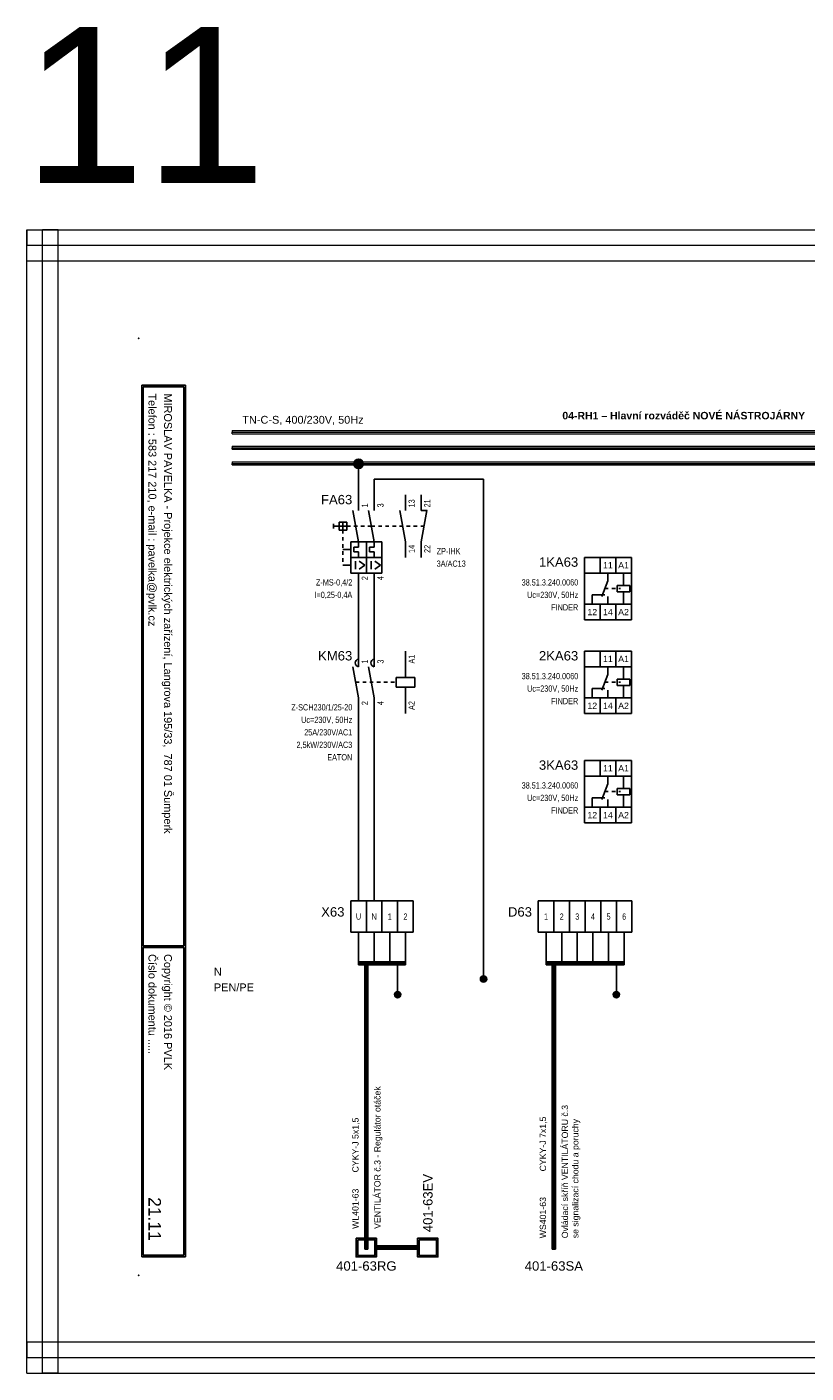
# Model space of a CAD drawing. Extents: x -1130 to 2703, y 1069 to 2560.
# Tile 23 of 31: x 1691 to 1940, y 1646 to 2077. Entities that reach past the tile are written whole.
import ezdxf
from ezdxf.enums import TextEntityAlignment as Align

# ---------------------------------------------------------------- set-up
doc = ezdxf.new("R2010")
doc.units = 0
doc.header["$MEASUREMENT"] = 0
doc.linetypes.add('DASHED', pattern=[0.564444, 0.282222, -0.282222])
for name, color, linetype in [('1-KRESBA', 7, 'Continuous'), ('__10-Popisy', 220, 'Continuous'), ('__Bílá', 7, 'Continuous'), ('__Oranžová', 30, 'Continuous'), ('__Rudá 010', 10, 'Continuous'), ('__Svmodrá', 4, 'Continuous'), ('__Vínová 220', 220, 'Continuous'), ('__Zelená', 3, 'Continuous'), ('__Černá 250', 7, 'Continuous')]:
    doc.layers.add(name, color=color, linetype=linetype)
doc.styles.add('Arial', font='arial.ttf')
doc.styles.add('GENERATED_STYLE_1', font='arial.ttf')

# ---------------------------------------------------------------- blocks, each defined once
blk = doc.blocks.new('L0001A02')
at = {"linetype": 'Continuous'}
h = blk.add_hatch(color=256, dxfattribs=at)
edge = h.paths.add_edge_path()
edge.add_arc((0, 0), 1.5, 0, 360)
blk.add_circle((0, 0), 1.5)
blk = doc.blocks.new('V0085A01')
h = blk.add_hatch(color=256)
edge = h.paths.add_edge_path()
edge.add_arc((0, 0), 1, 0, 360)
blk.add_circle((0, 0), 1)
blk = doc.blocks.new('FEVA0104')
for p, q in [((0, 5), (0, 10)), ((5, 5), (5, 10)), ((-1.82, 5), (0, -5)), ((3.18, 5), (5, -5)), ((-8, 0.75), (-8, -0.75)), ((-3.75, 0), (-8, 0)), ((-6.25, -1.25), (-6.25, 1.25)), ((-6.25, 1.25), (-3.75, 1.25)), ((-5, -1.25), (-5, 1.25)), ((-3.75, -1.25), (-3.75, 1.25)), ((-3.75, -1.25), (-6.25, -1.25)), ((-4.25, -1.5), (-4.25, -1.5)), ((-2.5, -7.5), (-5, -7.5)), ((-2.5, -5), (7.5, -5)), ((-2.5, -5), (-2.5, -15)), ((-1.5, -8.25), (-1.5, -6.75)), ((-1.5, -6.75), (0, -6.75)), ((0, -8.25), (-1.5, -8.25)), ((0, -5), (0, -6.75)), ((0, -10), (0, -8.25)), ((0, -8.5), (0, -8.5)), ((2.5, -5), (2.5, -15)), ((3.5, -6.75), (5, -6.75)), ((3.5, -8.25), (3.5, -6.75)), ((5, -8.25), (3.5, -8.25)), ((5, -5), (5, -6.75)), ((5, -10), (5, -8.25)), ((5, -8.5), (5, -8.5)), ((7.5, -5), (7.5, -15)), ((-2.5, -12.5), (-5, -12.5)), ((-2.5, -10), (7.5, -10)), ((-1, -11.25), (-1, -13.75)), ((2, -12.5), (0.25, -11.25)), ((2, -12.5), (0.25, -13.75)), ((4, -11.25), (4, -13.75)), ((7, -12.5), (5.25, -11.25)), ((7, -12.5), (5.25, -13.75)), ((-2.5, -15), (7.5, -15)), ((0, -15), (0, -20)), ((5, -15), (5, -20))]:
    blk.add_line(p, q)
at = {"linetype": 'DASHED', "ltscale": 4}
for p, q in [((-3.75, 0), (4.09, 0)), ((-5, -1.25), (-5, -12.5))]:
    blk.add_line(p, q, dxfattribs=at)
at = {"style": 'Arial'}
blk.add_attdef('POPIS', text='', height=3, dxfattribs=at).set_placement((-2, 7), align=Align.RIGHT)
at = {"style": 'Arial', "width": 0.8}
for tag, p in [('NO1', (3, 6)), ('NO2', (8, 6))]:
    blk.add_attdef(tag, p, '', height=2, rotation=90, dxfattribs=at)
for tag, p in [('TYP', (-2, -19)), ('PROUD', (-2, -23)), ('DOPLŇ1', (-2, -27)), ('DOPLŇ2', (-2, -31))]:
    blk.add_attdef(tag, text='', height=2, dxfattribs=at).set_placement(p, align=Align.RIGHT)
for tag, p in [('CO1', (3, -16)), ('CO2', (8, -16))]:
    blk.add_attdef(tag, text='', height=2, rotation=90, dxfattribs=at).set_placement(p, align=Align.RIGHT)
blk = doc.blocks.new('FEVA2057')
for p, q in [((0, 5), (0, 10)), ((5, 5), (5, 10)), ((-1.82, 5), (0, -5)), ((6.82, 5), (5, -5)), ((5, 5), (7, 5)), ((0, -5), (0, -10)), ((5, -5), (5, -10))]:
    blk.add_line(p, q)
at = {"linetype": 'DASHED', "ltscale": 4}
blk.add_line((-10.91, 0), (5.91, 0), dxfattribs=at)
at = {"style": 'Arial', "width": 0.8}
for tag, p in [('NO1', (3, 6)), ('NC2', (8, 6))]:
    blk.add_attdef(tag, p, '', height=2, rotation=90, dxfattribs=at)
for tag, p in [('CO1', (3, -6)), ('CO2', (8, -6))]:
    blk.add_attdef(tag, text='', height=2, rotation=90, dxfattribs=at).set_placement(p, align=Align.RIGHT)
for tag, p in [('TYP', (10, -9)), ('DOPLŇ1', (10, -13)), ('DOPLŇ2', (10, -17))]:
    blk.add_attdef(tag, p, '', height=2, dxfattribs=at)
blk = doc.blocks.new('V0109A04')
for p, q in [((2.5, 5), (-2.5, 5)), ((-2.5, -5), (-2.5, 5)), ((7.5, 5), (2.5, 5)), ((2.5, -5), (2.5, 5)), ((12.5, 5), (7.5, 5)), ((7.5, -5), (7.5, 5)), ((17.5, 5), (12.5, 5)), ((12.5, -5), (12.5, 5)), ((17.5, -5), (17.5, 5)), ((2.5, -5), (-2.5, -5)), ((7.5, -5), (2.5, -5)), ((12.5, -5), (7.5, -5)), ((17.5, -5), (12.5, -5))]:
    blk.add_line(p, q)
at = {"style": 'Arial'}
blk.add_attdef('POPIS', text='', height=3, dxfattribs=at).set_placement((-4.5, 0), align=Align.RIGHT)
at = {"style": 'Arial', "width": 0.8}
for tag, p in [('S1', (0, 0)), ('S2', (5, 0)), ('S3', (10, 0)), ('S4', (15, 0))]:
    blk.add_attdef(tag, text='', height=2, dxfattribs=at).set_placement(p, align=Align.MIDDLE)
blk = doc.blocks.new('V0109A06')
for p, q in [((5, 10), (0, 10)), ((0, 0), (0, 10)), ((10, 10), (5, 10)), ((5, 0), (5, 10)), ((15, 10), (10, 10)), ((10, 0), (10, 10)), ((20, 10), (15, 10)), ((15, 0), (15, 10)), ((25, 10), (20, 10)), ((20, 0), (20, 10)), ((30, 10), (25, 10)), ((25, 0), (25, 10)), ((30, 0), (30, 10)), ((5, 0), (0, 0)), ((10, 0), (5, 0)), ((15, 0), (10, 0)), ((20, 0), (15, 0)), ((25, 0), (20, 0)), ((30, 0), (25, 0))]:
    blk.add_line(p, q)
at = {"style": 'Arial'}
blk.add_attdef('POPIS', text='', height=3, dxfattribs=at).set_placement((-2, 5), align=Align.RIGHT)
at = {"style": 'Arial', "width": 0.8}
for tag, p in [('S1', (2.5, 5)), ('S2', (7.5, 5)), ('S3', (12.5, 5)), ('S4', (17.5, 5)), ('S5', (22.5, 5)), ('S6', (27.5, 5))]:
    blk.add_attdef(tag, text='', height=2, dxfattribs=at).set_placement(p, align=Align.MIDDLE)
blk = doc.blocks.new('FINDER 38.51.3.240.0060')
for p, q in [((-2.5, 10), (12.5, 10)), ((-2.5, 10), (-2.5, -10)), ((2.5, 5), (2.5, 10)), ((7.5, 10), (7.5, 5)), ((12.5, 10), (12.5, -10)), ((12.5, 5), (-2.5, 5)), ((5, 2.5), (5, 5)), ((10, 1), (10, 5)), ((3, -2.5), (5, 2.5)), ((8, 1), (12, 1)), ((8, -1), (8, 1)), ((12, 1), (12, -1)), ((0, -2), (0, -5)), ((0, -2), (4, -2)), ((5, -2.5), (5, -5)), ((12, -1), (8, -1)), ((10, -5), (10, -1)), ((12.5, -5), (-2.5, -5)), ((2.5, -5), (2.5, -10)), ((7.5, -5), (7.5, -10)), ((12.5, -10), (-2.5, -10))]:
    blk.add_line(p, q)
at = {"linetype": 'DASHED', "ltscale": 4}
blk.add_line((4, 0), (9, 0), dxfattribs=at)
at = {"style": 'Arial'}
for s, p in [('11', (5, 6.5)), ('A1', (10, 6.5)), ('12', (0, -8.5)), ('14', (5, -8.5)), ('A2', (10, -8.5))]:
    blk.add_text(s, height=2, dxfattribs=at).set_placement(p, align=Align.CENTER)
blk.add_attdef('POPIS', text='', height=3, dxfattribs=at).set_placement((-4.5, 7), align=Align.RIGHT)
at = {"style": 'Arial', "width": 0.8}
for tag, p in [('TYP', (-4.5, 1)), ('CÍVKA', (-4.5, -3)), ('PROUD', (-4.5, -7)), ('VÝKON', (-4.5, -11)), ('PATICE', (-4.5, -15)), ('RELÉ', (-4.5, -19)), ('DOPLŇ1', (-4.5, -23)), ('DOPLŇ2', (-4.5, -27))]:
    blk.add_attdef(tag, text='', height=2, dxfattribs=at).set_placement(p, align=Align.RIGHT)
blk = doc.blocks.new('moe01029')
for p, q in [((0, 5), (0, 10)), ((5, 5), (5, 10)), ((15, 1.5), (15, 10)), ((-1.82, 5), (0, -5)), ((3.18, 5), (5, -5)), ((12, -1.5), (12, 1.5)), ((12, 1.5), (18, 1.5)), ((18, 1.5), (18, -1.5)), ((18, -1.5), (12, -1.5)), ((15, -1.5), (15, -10)), ((0, -5), (0, -10)), ((5, -5), (5, -10))]:
    blk.add_line(p, q)
at = {"linetype": 'DASHED', "ltscale": 4}
blk.add_line((-0.91, 0), (12, 0), dxfattribs=at)
for centre in [(0.15, 6.2), (5.15, 6.2)]:
    blk.add_arc(centre, 1.21, 97.3062, 262.6938)
at = {"style": 'Arial'}
blk.add_attdef('POPIS', text='', height=3, dxfattribs=at).set_placement((-2, 7), align=Align.RIGHT)
at = {"style": 'Arial', "width": 0.8}
for tag, p in [('NO1', (3, 6)), ('NO2', (8, 6)), ('A1', (18, 6))]:
    blk.add_attdef(tag, p, '', height=2, rotation=90, dxfattribs=at)
for tag, p in [('TYP', (-2, -9)), ('CÍVKA', (-2, -13)), ('AC1(PROUD)', (-2, -17)), ('AC3(VÝKON)', (-2, -21)), ('DOPLŇ1', (-2, -25)), ('DOPLŇ2', (-2, -29))]:
    blk.add_attdef(tag, text='', height=2, dxfattribs=at).set_placement(p, align=Align.RIGHT)
for tag, p in [('CO1', (3, -6)), ('CO2', (8, -6)), ('A2', (18, -6))]:
    blk.add_attdef(tag, text='', height=2, rotation=90, dxfattribs=at).set_placement(p, align=Align.RIGHT)

msp = doc.modelspace()

# ---------------------------------------------------------------- hatches: boundary and pattern name
at = {"layer": '__Černá 250'}
h = msp.add_hatch(color=256, dxfattribs=at)
h.paths.add_polyline_path([(1796.46, 1688.82), (1801.95, 1688.82), (1801.95, 1683.82), (1796.46, 1683.82)], flags=16)
h.paths.add_polyline_path([(1795.96, 1689.32), (1802.45, 1689.32), (1802.45, 1683.32), (1795.96, 1683.32)])
h = msp.add_hatch(color=256, dxfattribs=at)
h.paths.add_polyline_path([(1816.14, 1688.82), (1821.63, 1688.82), (1821.63, 1683.82), (1816.14, 1683.82)], flags=16)
h.paths.add_polyline_path([(1815.64, 1689.32), (1822.13, 1689.32), (1822.13, 1683.32), (1815.64, 1683.32)])

# ---------------------------------------------------------------- linework, layer by layer
at = {"layer": '1-KRESBA'}
for p, q in [((1796.72, 1927.29), (1796.72, 1937.29)), ((1801.72, 1932.29), (1836.72, 1932.29)), ((1801.72, 1932.29), (1801.72, 1927.29)), ((1836.72, 1932.29), (1836.72, 1772.29)), ((1796.72, 1897.29), (1796.72, 1877.29)), ((1801.72, 1897.29), (1801.72, 1877.29)), ((1796.72, 1797.29), (1796.72, 1857.29)), ((1801.72, 1857.29), (1801.72, 1797.29)), ((1796.72, 1787.29), (1796.72, 1777.29)), ((1801.72, 1787.29), (1801.72, 1777.29)), ((1806.72, 1787.29), (1806.72, 1777.29)), ((1811.72, 1787.29), (1811.72, 1777.29)), ((1856.72, 1787.29), (1856.72, 1777.29)), ((1861.72, 1787.29), (1861.72, 1777.29)), ((1866.72, 1787.29), (1866.72, 1777.29)), ((1871.72, 1787.29), (1871.72, 1777.29)), ((1876.72, 1787.29), (1876.72, 1777.29)), ((1881.72, 1787.29), (1881.72, 1777.29)), ((1796.72, 1777.79), (1796.72, 1777.29)), ((1796.72, 1777.79), (1811.72, 1777.79)), ((1796.72, 1776.79), (1796.72, 1777.29)), ((1796.72, 1777.29), (1811.72, 1777.29)), ((1796.72, 1776.79), (1811.72, 1776.79)), ((1798.72, 1685.82), (1798.72, 1777.79)), ((1798.72, 1777.79), (1799.22, 1777.79)), ((1799.22, 1685.82), (1799.22, 1777.79)), ((1799.72, 1777.79), (1799.22, 1777.79)), ((1799.72, 1685.82), (1799.72, 1777.79)), ((1809.22, 1777.29), (1809.22, 1767.29)), ((1811.72, 1777.79), (1811.72, 1777.29)), ((1811.72, 1776.79), (1811.72, 1777.29)), ((1856.72, 1777.79), (1856.72, 1777.29)), ((1856.72, 1777.79), (1881.72, 1777.79)), ((1856.72, 1776.79), (1856.72, 1777.29)), ((1856.72, 1777.29), (1881.72, 1777.29)), ((1856.72, 1776.79), (1881.72, 1776.79)), ((1858.72, 1685.82), (1858.72, 1777.79)), ((1858.72, 1777.79), (1859.22, 1777.79)), ((1859.22, 1685.82), (1859.22, 1777.79)), ((1859.72, 1777.79), (1859.22, 1777.79)), ((1859.72, 1685.82), (1859.72, 1777.79)), ((1879.22, 1777.29), (1879.22, 1767.29)), ((1881.72, 1777.79), (1881.72, 1777.29)), ((1881.72, 1776.79), (1881.72, 1777.29)), ((1798.72, 1685.82), (1799.22, 1685.82)), ((1799.72, 1685.82), (1799.22, 1685.82)), ((1802.32, 1686.82), (1802.32, 1686.32)), ((1802.32, 1686.82), (1815.76, 1686.82)), ((1802.32, 1685.82), (1802.32, 1686.32)), ((1802.32, 1686.32), (1815.76, 1686.32)), ((1802.32, 1685.82), (1815.76, 1685.82)), ((1815.76, 1686.82), (1815.76, 1686.32)), ((1815.76, 1685.82), (1815.76, 1686.32)), ((1858.72, 1685.82), (1859.22, 1685.82)), ((1859.72, 1685.82), (1859.22, 1685.82))]:
    msp.add_line(p, q, dxfattribs=at)
at = {"layer": '__Bílá'}
for p, q in [((1741.33, 1962.39), (1727.33, 1962.39)), ((1727.33, 1962.39), (1727.33, 1683.39)), ((1740.83, 1961.89), (1727.83, 1961.89)), ((1727.83, 1961.89), (1727.83, 1782.89)), ((1740.83, 1961.89), (1740.83, 1782.89)), ((1741.33, 1962.39), (1741.33, 1683.39)), ((1740.83, 1782.89), (1727.83, 1782.89)), ((1740.83, 1782.39), (1727.83, 1782.39)), ((1727.83, 1782.39), (1727.83, 1683.89)), ((1740.83, 1782.39), (1740.83, 1683.89)), ((1741.33, 1683.39), (1727.33, 1683.39)), ((1740.83, 1683.89), (1727.83, 1683.89))]:
    msp.add_line(p, q, dxfattribs=at)
for p in [(1726.33, 1977.39), (1726.33, 1677.39)]:
    msp.add_point(p, dxfattribs=at)
at = {"layer": '__Oranžová', "lineweight": 0}
for p, q in [((1756.33, 1947.89), (1756.33, 1947.39)), ((1756.33, 1947.89), (2106.33, 1947.89)), ((1756.33, 1946.89), (1756.33, 1947.39)), ((1756.33, 1947.39), (2106.33, 1947.39)), ((1756.33, 1946.89), (2106.33, 1946.89)), ((1756.33, 1942.89), (1756.33, 1942.39)), ((1756.33, 1942.89), (2106.33, 1942.89)), ((1756.33, 1941.89), (1756.33, 1942.39)), ((1756.33, 1942.39), (2106.33, 1942.39)), ((1756.33, 1941.89), (2106.33, 1941.89)), ((1756.33, 1937.89), (1756.33, 1937.39)), ((1756.33, 1937.89), (2106.33, 1937.89)), ((1756.33, 1936.89), (1756.33, 1937.39)), ((1756.33, 1937.39), (2106.33, 1937.39)), ((1756.33, 1936.89), (2106.33, 1936.89))]:
    msp.add_line(p, q, dxfattribs=at)
at = {"layer": '__Vínová 220', "lineweight": 0}
for p, q in [((1690.61, 2012.21), (1690.61, 2007.21)), ((1690.61, 2012.21), (2187.02, 2012.21)), ((1690.61, 1646.13), (1690.61, 2012.21)), ((1690.61, 2012.21), (1695.61, 2012.21)), ((1695.61, 1646.13), (1695.61, 2012.21)), ((1700.61, 2012.21), (1695.61, 2012.21)), ((1700.61, 1646.13), (1700.61, 2012.21)), ((1690.61, 2002.21), (1690.61, 2007.21)), ((1690.61, 2007.21), (2187.02, 2007.21)), ((1690.61, 2002.21), (2187.02, 2002.21)), ((1690.61, 1656.13), (1690.61, 1651.13)), ((1690.61, 1656.13), (2187.02, 1656.13)), ((1690.61, 1646.13), (1690.61, 1651.13)), ((1690.61, 1651.13), (2187.02, 1651.13)), ((1690.61, 1646.13), (2187.02, 1646.13)), ((1690.61, 1646.13), (1695.61, 1646.13)), ((1700.61, 1646.13), (1695.61, 1646.13))]:
    msp.add_line(p, q, dxfattribs=at)
at = {"layer": '__Černá 250'}
for points in [[(1795.96, 1689.32), (1802.45, 1689.32), (1802.45, 1683.32), (1795.96, 1683.32)], [(1796.46, 1688.82), (1801.95, 1688.82), (1801.95, 1683.82), (1796.46, 1683.82)], [(1815.64, 1689.32), (1822.13, 1689.32), (1822.13, 1683.32), (1815.64, 1683.32)], [(1816.14, 1688.82), (1821.63, 1688.82), (1821.63, 1683.82), (1816.14, 1683.82)]]:
    msp.add_lwpolyline(points, close=True, dxfattribs=at)

# ---------------------------------------------------------------- block references
at = {"color": 250, "linetype": 'Continuous'}
for p in [(1836.72, 1772.29), (1809.22, 1767.29), (1879.22, 1767.29)]:
    msp.add_blockref('V0085A01', p, dxfattribs=at)
at = {"layer": '1-KRESBA'}
msp.add_blockref('L0001A02', (1796.72, 1937.29), dxfattribs=at)
at = {"layer": '__Černá 250'}
for name, p, values in [('FEVA0104', (1796.72, 1917.29), {'POPIS': 'FA63', 'TYP': 'Z-MS-0,4/2', 'PROUD': 'I=0,25-0,4A', 'CO1': '2', 'NO1': '1', 'CO2': '4', 'NO2': '3'}), ('FEVA2057', (1811.72, 1917.29), {'TYP': 'ZP-IHK', 'DOPLŇ1': '3A/AC13', 'CO1': '14', 'NO1': '13', 'CO2': '22', 'NC2': '21'}), ('moe01029', (1796.72, 1867.29), {'POPIS': 'KM63', 'TYP': 'Z-SCH230/1/25-20', 'CÍVKA': 'Uc=230V, 50Hz', 'AC1(PROUD)': '25A/230V/AC1', 'AC3(VÝKON)': '2,5kW/230V/AC3', 'DOPLŇ1': 'EATON', 'CO1': '2', 'NO1': '1', 'CO2': '4', 'NO2': '3', 'A1': 'A1', 'A2': 'A2'}), ('V0109A04', (1796.72, 1792.29), {'POPIS': 'X63', 'S1': 'U', 'S2': 'N', 'S3': '1', 'S4': '2'}), ('V0109A06', (1854.22, 1787.29), {'POPIS': 'D63', 'S1': '1', 'S2': '2', 'S3': '3', 'S4': '4', 'S5': '5', 'S6': '6'})]:
    msp.add_blockref(name, p, dxfattribs=at).add_auto_attribs(values)
ref = msp.add_blockref('FINDER 38.51.3.240.0060', (1871.52, 1897.29), dxfattribs=at)
ref.add_attrib('POPIS', '1KA63', dxfattribs={"layer": '0', "height": 3, "style": 'Arial'}).set_placement((1867.02, 1904.29), align=Align.RIGHT)
ref.add_attrib('TYP', '38.51.3.240.0060', dxfattribs={"layer": '0', "height": 2, "style": 'Arial', "width": 0.8}).set_placement((1867.02, 1898.29), align=Align.RIGHT)
ref.add_attrib('CÍVKA', 'Uc=230V, 50Hz', dxfattribs={"layer": '0', "height": 2, "style": 'Arial', "width": 0.8}).set_placement((1867.02, 1894.29), align=Align.RIGHT)
ref.add_attrib('PROUD', 'FINDER', dxfattribs={"layer": '0', "height": 2, "style": 'Arial', "width": 0.8}).set_placement((1867.02, 1890.29), align=Align.RIGHT)
ref = msp.add_blockref('FINDER 38.51.3.240.0060', (1871.52, 1867.29), dxfattribs=at)
ref.add_attrib('POPIS', '2KA63', dxfattribs={"layer": '0', "height": 3, "style": 'Arial'}).set_placement((1867.02, 1874.29), align=Align.RIGHT)
ref.add_attrib('TYP', '38.51.3.240.0060', dxfattribs={"layer": '0', "height": 2, "style": 'Arial', "width": 0.8}).set_placement((1867.02, 1868.29), align=Align.RIGHT)
ref.add_attrib('CÍVKA', 'Uc=230V, 50Hz', dxfattribs={"layer": '0', "height": 2, "style": 'Arial', "width": 0.8}).set_placement((1867.02, 1864.29), align=Align.RIGHT)
ref.add_attrib('PROUD', 'FINDER', dxfattribs={"layer": '0', "height": 2, "style": 'Arial', "width": 0.8}).set_placement((1867.02, 1860.29), align=Align.RIGHT)
ref = msp.add_blockref('FINDER 38.51.3.240.0060', (1871.52, 1832.29), dxfattribs=at)
ref.add_attrib('POPIS', '3KA63', dxfattribs={"layer": '0', "height": 3, "style": 'Arial'}).set_placement((1867.02, 1839.29), align=Align.RIGHT)
ref.add_attrib('TYP', '38.51.3.240.0060', dxfattribs={"layer": '0', "height": 2, "style": 'Arial', "width": 0.8}).set_placement((1867.02, 1833.29), align=Align.RIGHT)
ref.add_attrib('CÍVKA', 'Uc=230V, 50Hz', dxfattribs={"layer": '0', "height": 2, "style": 'Arial', "width": 0.8}).set_placement((1867.02, 1829.29), align=Align.RIGHT)
ref.add_attrib('PROUD', 'FINDER', dxfattribs={"layer": '0', "height": 2, "style": 'Arial', "width": 0.8}).set_placement((1867.02, 1825.29), align=Align.RIGHT)

# ---------------------------------------------------------------- texts
at = {"layer": '__10-Popisy', "style": 'Arial'}
msp.add_text('11', height=50, dxfattribs=at).set_placement((1689.43, 2027.14))
at = {"layer": '__Bílá', "style": 'Arial'}
for s, p in [('Telefon : 583 217 210, e-mail : pavelka@pvlk.cz', (1729.51, 1959.79)), ('MIROSLAV PAVELKA - Projekce elektrických zařízení, Langrova 195/33,  787 01 Šumperk', (1734.51, 1959.79)), ('Copyright © 2016 PVLK', (1734.51, 1780.29)), ('Číslo dokumentu .....', (1729.51, 1780.29))]:
    msp.add_text(s, height=2.5, rotation=270, dxfattribs=at).set_placement(p)
at = {"layer": '__Bílá', "insert": (1861.93, 1951.45), "char_height": 3, "attachment_point": 7, "style": 'Arial'}
msp.add_mtext('\\fArial|b1|i0|c0|p34;\\H2.4;04-RH1 – Hlavní rozváděč NOVÉ NÁSTROJÁRNY\\fArial|b0|i0|c0|p34;\\H2.5;\\P', dxfattribs=at)
at = {"layer": '__Oranžová', "lineweight": 0, "style": 'Arial'}
msp.add_text('TN-C-S, 400/230V, 50Hz', height=2.5, dxfattribs=at).set_placement((1759.53, 1950.1))
at = {"layer": '__Rudá 010', "style": 'Arial'}
for s, height, p in [('CYKY-J 5x1,5', 2, (1796.72, 1710.36)), ('CYKY-J 7x1,5', 2, (1856.72, 1710.7)), ('401-63EV', 3, (1820.4, 1691.24)), ('WL401-63', 2, (1796.72, 1692.29)), ('WS401-63', 2, (1856.72, 1689.29))]:
    msp.add_text(s, height=height, rotation=90, dxfattribs=at).set_placement(p)
at = {"layer": '__Rudá 010', "style": 'GENERATED_STYLE_1'}
for s, p in [('401-63RG', (1799.22, 1678.92)), ('401-63SA', (1859.22, 1678.92))]:
    msp.add_text(s, height=3, dxfattribs=at).set_placement(p, align=Align.CENTER)
at = {"layer": '__Rudá 010', "char_height": 2, "width": 62.8406, "attachment_point": 1, "rotation": 90, "style": 'Arial'}
for s, insert in [('VENTILÁTOR č.3 - Regulátor otáček', (1801.75, 1692.29)), ('Ovládací skříň VENTILÁTORU č.3 \\Pse signalizací chodu a poruchy', (1861.75, 1689.29))]:
    msp.add_mtext(s, dxfattribs=dict(at, insert=insert))
at = {"layer": '__Svmodrá', "linetype": 'Continuous', "style": 'Arial'}
msp.add_text('N', height=2.5, dxfattribs=at).set_placement((1750.44, 1773.39))
at = {"layer": '__Vínová 220', "style": 'Arial'}
msp.add_attdef('21.11', text='F.1.201', height=4, rotation=270, dxfattribs=at).set_placement((1729.51, 1688.47), align=Align.RIGHT)
at = {"layer": '__Zelená', "linetype": 'Continuous', "style": 'Arial'}
msp.add_text('PEN/PE', height=2.5, dxfattribs=at).set_placement((1750.44, 1768.39))

doc.saveas('drawing.dxf')
